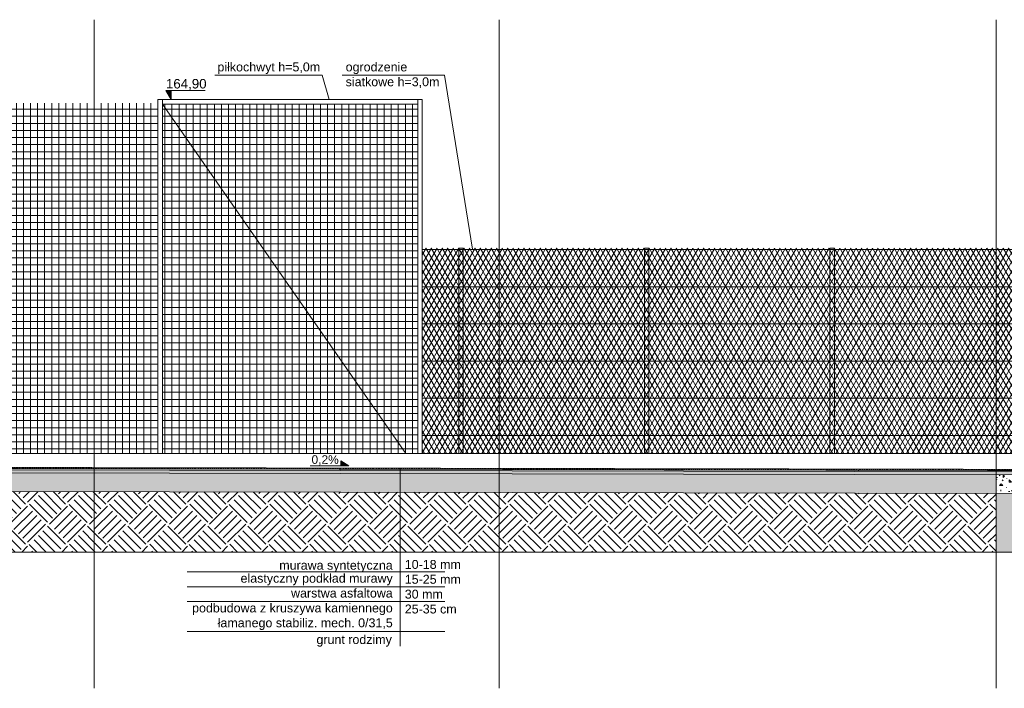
# Model space of a CAD drawing. Header units: millimetres. Extents: x 1962 to 3194, y -795 to -219.
# Tile 188 of 256: x 2535 to 2549, y -479 to -470. Entities that reach past the tile are written whole.
import ezdxf

# ---------------------------------------------------------------- set-up
doc = ezdxf.new("R2010")
doc.units = ezdxf.units.MM
doc.layers.get('0').update_dxf_attribs({"lineweight": 5})
doc.layers.get('Defpoints').update_dxf_attribs({"lineweight": 9})
for name, color, linetype, lineweight in [('A_flagi przekrojowe', 92, 'Continuous', 9), ('A_hatch przekroje', 125, 'Continuous', 9), ('A_koty wysokośc.', 53, 'Continuous', 9), ('A_ogrodzenie 1_2m', 34, 'Continuous', 9), ('A_przekrojowe', 42, 'Continuous', 9), ('A_widok', 142, 'Continuous', 9)]:
    doc.layers.add(name, color=color, linetype=linetype, lineweight=lineweight)
doc.styles.get("Standard").update_dxf_attribs({"font": 'arial.ttf'})
pattern_1 = [(9e-13, (0.66515, 1.3397), (-2e-15, 0.09525), []), (90, (0.66515, 1.3397), (-0.09525, -2e-15), [])]
pattern_2 = [(225, (4.0639, 26.90586), (-3e-14, -1.077631), [0.3429, -0.4191]), (225, (4.30634, 26.6634), (-3e-14, -1.077631), [0.3429, -0.4191]), (225, (4.2471, 26.7227), (-3e-14, -1.077631), [0.35052, -0.41148]), (225, (4.1878, 26.7819), (-3e-14, -1.077631), [0.35052, -0.41148]), (225, (4.1285, 26.8412), (-3e-14, -1.077631), [0.35052, -0.41148]), (225, (4.1285, 27.38), (-3e-14, -1.077631), [0.3429, -0.4191]), (225, (4.1878, 27.32075), (-3e-14, -1.077631), [0.3429, -0.4191]), (225, (4.2471, 27.2615), (-3e-14, -1.077631), [0.3429, -0.4191]), (225, (4.30634, 27.2022), (-3e-14, -1.077631), [0.3429, -0.4191]), (225, (4.0639, 27.4447), (-3e-14, -1.077631), [0.3429, -0.4191]), (315, (3.5466, 26.9274), (1.077631, -3e-14), [0.3429, -0.4191]), (315, (3.7945, 27.1753), (1.077631, -3e-14), [0.3429, -0.4191]), (315, (3.7298, 27.1106), (1.077631, -3e-14), [0.3429, -0.4191]), (315, (3.6705, 27.05134), (1.077631, -3e-14), [0.3429, -0.4191]), (315, (3.6113, 26.9921), (1.077631, -3e-14), [0.3429, -0.4191]), (315, (4.1501, 26.9921), (1.077631, -3e-14), [0.35052, -0.41148]), (315, (4.20935, 27.05134), (1.077631, -3e-14), [0.35052, -0.41148]), (315, (4.2686, 27.1106), (1.077631, -3e-14), [0.35052, -0.41148]), (315, (4.3333, 27.1753), (1.077631, -3e-14), [0.3429, -0.4191]), (315, (4.0908, 26.9328), (1.077631, -3e-14), [0.3429, -0.4191])]
pattern_3 = [(360, (4.06387, 26.3886), (0.254, 0.254), [0.03175, -0.22225]), (90, (4.06387, 26.3886), (-0.254, 0.254), [0.03175, -0.22225]), (135, (4.09562, 26.3886), (-0.254, 7e-15), [0.0449013, -0.314309]), (360, (4.09562, 26.53147), (0.254, 0.254), [0.03175, -0.22225]), (45, (4.1115, 26.5156), (7e-15, 0.254), [0.0224506, -0.3367596]), (135, (4.1115, 26.5156), (-0.254, 7e-15), [0.0224506, -0.3367596]), (360, (4.19087, 26.59497), (0.254, 0.254), [0.0449013, -0.2090987]), (45, (4.19087, 26.59497), (7e-15, 0.254), [0.03175, -0.32746025]), (135, (4.23577, 26.59497), (-0.254, 7e-15), [0.03175, -0.32746025]), (90, (4.2385, 26.4521), (-0.254, 0.254), [0.03175, -0.22225]), (45, (4.2385, 26.4521), (7e-15, 0.254), [0.0224506, -0.3367596]), (135, (4.25437, 26.46797), (-0.254, 7e-15), [0.0224506, -0.3367596]), (360, (4.09562, 26.4521), (0.254, 0.254), [0.015875, -0.212725]), (360, (4.28612, 26.5156), (0.254, 0.254), [0.015875, -0.212725]), (90, (4.20675, 26.54735), (-0.254, 0.254), [0.015875, -0.212725]), (135, (4.2385, 26.40447), (-0.254, 7e-15), [0.0224506, -0.3367596]), (135, (4.12737, 26.5791), (-0.254, 7e-15), [0.0224506, -0.3367596]), (45, (4.18293, 26.47194), (7e-15, 0.254), [0.0224506, -0.3367596]), (90, (4.15118, 26.42035), (-0.254, 0.254), [0.00396875, -0.25003125]), (90, (4.1631, 26.5275), (-0.254, 0.254), [0.00396875, -0.25003125]), (90, (4.28215, 26.57116), (-0.254, 0.254), [0.00396875, -0.25003125]), (90, (4.28612, 26.43622), (-0.254, 0.254), [0.00396875, -0.25003125])]

# ---------------------------------------------------------------- blocks, each defined once
blk = doc.blocks.new('zw$572')
at = {"layer": 'A_koty wysokośc.'}
h = blk.add_hatch(color=256, dxfattribs=at)
h.dxf.hatch_style = 1
h.paths.add_polyline_path([(0.12, 0.072), (0, 0), (0.12, 0)])
blk.add_line((0.12, 0), (0.578, 0), dxfattribs=at)
blk.add_lwpolyline([(0.12, 0), (0.12, 0.072), (0, 0), (0.12, 0)], close=True, dxfattribs=at)
blk = doc.blocks.new('zw$CA91')
at = {"layer": 'A_koty wysokośc.'}
h = blk.add_hatch(color=256, dxfattribs=at)
h.dxf.hatch_style = 1
h.paths.add_polyline_path([(-0.448, 0.753), (0, 0), (0, 0.753)])
blk.add_lwpolyline([(2.874, 0.753), (-0.448, 0.753), (0, 0), (0, 0.753)], dxfattribs=at)
blk = doc.blocks.new('zw$824C')
at = {"layer": 'A_hatch przekroje'}
h = blk.add_hatch(dxfattribs=at)
h.set_pattern_fill('LINE', color=256, scale=0.005, angle=24.9782, style=2)
h.set_pattern_definition([(90, (4.063871, 26.388598), (-0.015875, -7e-18), [])])
h.paths.add_polyline_path([(50.305, 1.451), (19.805, 1.39), (19.805, 1.405), (50.305, 1.466), (80.808, 1.407), (80.805, 1.39)])
h = blk.add_hatch(dxfattribs=at)
h.set_pattern_fill('ANGLE', color=256, angle=294.9782)
h.set_pattern_definition([(3e-14, (4.064, 26.3886), (-3e-15, 6.985), [5.08, -1.905]), (90, (4.064, 26.3886), (-6.985, -3e-15), [5.08, -1.905])])
h.paths.add_polyline_path([(19.805, 1.38), (19.805, 1.39), (50.305, 1.451), (80.805, 1.39), (80.805, 1.38), (50.305, 1.441)])
h = blk.add_hatch(color=251, dxfattribs=at)
h.dxf.hatch_style = 2
h.paths.add_polyline_path([(19.805, 1.37), (19.805, 1.39), (50.305, 1.451), (80.805, 1.39), (80.805, 1.37), (50.305, 1.431)])
h = blk.add_hatch(dxfattribs=at)
h.set_pattern_fill('CONC', color=256, scale=0.005, angle=324.9782, style=2)
h.set_pattern_definition([(30, (4.12772, 26.51931), (-0.0635, 0.10998523), [0, -0.127]), (30, (4.15104, 26.48145), (-0.0635, 0.10998523), [0, -0.127]), (30, (4.12005, 26.54275), (-0.0635, 0.10998523), [0, -0.127]), (8.1986, (4.082545, 26.475636), (0.393455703, 0.080514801), [0.01367828, -0.67023767]), (246.8699, (4.096083, 26.477586), (0.202955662, 0.410470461), [0.00635, -0.62865]), (160.6013, (4.093589, 26.471747), (0.9309261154, -0.342411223), [0.01170876, -1.15917332]), (236.5651, (4.064914, 26.437594), (-0.04648505, -0.173485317), [0.00283985, -0.28114079]), (356.3099, (4.06335, 26.435224), (0.283470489, 0.017014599), [0.00457911, -0.453326]), (138.4349, (4.06792, 26.43493), (-0.236985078, 0.156470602), [0.00401612, -0.39759318]), (255, (4.14165, 26.467235), (0.06350002, -0.10998526), [0.0053881, -0.17421695]), (30, (4.14026, 26.46203), (0.04648523, 0.17348523), [0.00762, -0.11938]), (165, (4.14686, 26.46584), (-0.10998526, -0.06350002), [0.0053881, -0.17421695]), (281.5651, (4.087816, 26.530006), (-0.017014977, 0.283470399), [0.00401612, -0.39759318]), (30, (4.08862, 26.52607), (0.04648523, 0.17348523), [0.00635, -0.12065]), (173.1301, (4.09412, 26.529246), (-0.456955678, 0.029470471), [0.00635, -0.62865]), (243.6901, (4.02889, 26.49745), (0.156470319, 0.236985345), [0.00457911, -0.453326]), (11.5651, (4.02686, 26.493346), (-0.283470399, -0.017014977), [0.00803224, -0.39357706]), (156.8699, (4.034728, 26.494956), (0.410470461, -0.202955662), [0.00635, -0.62865]), (30, (4.06332, 26.51147), (-0.0635, 0.10998523), [0, -0.127]), (30, (4.05014, 26.46572), (-0.0635, 0.10998523), [0, -0.127]), (30, (4.10443, 26.44281), (-0.0635, 0.10998523), [0, -0.127]), (30, (4.11444, 26.49405), (-0.0635, 0.10998523), [0, -0.127]), (30, (4.07175, 26.49433), (-0.0635, 0.10998523), [0, -0.127]), (30, (4.04565, 26.48366), (-0.0635, 0.10998523), [0, -0.127]), (30, (4.05936, 26.48278), (-0.0635, 0.10998523), [0, -0.127]), (30, (4.0702, 26.45384), (-0.0635, 0.10998523), [0, -0.127]), (30, (4.04126, 26.443), (-0.0635, 0.10998523), [0, -0.127]), (30, (4.02776, 26.46893), (-0.0635, 0.10998523), [0, -0.127]), (30, (4.01049, 26.49122), (-0.0635, 0.10998523), [0, -0.127]), (30, (4.04204, 26.51531), (-0.0635, 0.10998523), [0, -0.127]), (30, (4.0637, 26.53368), (-0.0635, 0.10998523), [0, -0.127]), (30, (4.10473, 26.5515), (-0.0635, 0.10998523), [0, -0.127]), (30, (4.09802, 26.50217), (-0.0635, 0.10998523), [0, -0.127]), (30, (4.07559, 26.51562), (-0.0635, 0.10998523), [0, -0.127]), (30, (4.11487, 26.4679), (-0.0635, 0.10998523), [0, -0.127]), (30, (4.08505, 26.44335), (-0.0635, 0.10998523), [0, -0.127]), (30, (4.13202, 26.43821), (-0.0635, 0.10998523), [0, -0.127]), (30, (4.09191, 26.42385), (-0.0635, 0.10998523), [0, -0.127]), (30, (4.05862, 26.40023), (-0.0635, 0.10998523), [0, -0.127]), (30, (4.075, 26.40235), (-0.0635, 0.10998523), [0, -0.127]), (30, (4.0672, 26.41839), (-0.0635, 0.10998523), [0, -0.127]), (30, (4.15105, 26.44333), (-0.0635, 0.10998523), [0, -0.127]), (30, (4.13822, 26.49605), (-0.0635, 0.10998523), [0, -0.127]), (30, (4.11367, 26.52587), (-0.0635, 0.10998523), [0, -0.127]), (30, (4.1088, 26.41747), (-0.0635, 0.10998523), [0, -0.127])])
h.paths.add_polyline_path([(19.805, 1.37), (19.805, 1.33), (50.305, 1.391), (80.805, 1.33), (80.805, 1.37), (50.305, 1.431)])
h = blk.add_hatch(dxfattribs=at)
h.set_pattern_fill('CONCRE', color=256, scale=0.01, angle=294.9782, style=2)
h.set_pattern_definition(pattern_3)
h.paths.add_polyline_path([(64.417, 1.112), (64.417, 1.362), (55.767, 1.38), (55.767, 1.13)])
h = blk.add_hatch(dxfattribs=at)
h.set_pattern_fill('CONCRE', color=256, scale=0.01, angle=294.9782, style=2)
h.set_pattern_definition(pattern_3)
h.paths.add_polyline_path([(69.869, 1.102), (69.869, 1.352), (64.417, 1.362), (64.417, 1.112)])
h = blk.add_hatch(dxfattribs=at)
h.set_pattern_fill('CONCRE', color=256, scale=0.01, angle=294.9782, style=2)
h.set_pattern_definition(pattern_3)
h.paths.add_polyline_path([(76.561, 1.088), (76.561, 1.338), (69.869, 1.352), (69.869, 1.102)])
h = blk.add_hatch(dxfattribs=at)
h.set_pattern_fill('CONCRE', color=256, scale=0.01, angle=294.9782, style=2)
h.set_pattern_definition(pattern_3)
h.paths.add_polyline_path([(80.705, 1.08), (80.705, 1.14), (80.805, 1.29), (80.805, 1.33), (76.561, 1.338), (76.561, 1.088)])
h = blk.add_hatch(dxfattribs=at)
h.set_pattern_fill('EARTH2', color=256, scale=0.03, angle=339.9782, style=2)
h.set_pattern_definition(pattern_2)
h.paths.add_polyline_path([(76.561, 1.088), (65.505, 1.11), (80.705, 1.08), (80.705, 1.01), (80.705, 0.913), (83.285, 0.861), (83.285, 0.955), (83.245, 1.235), (83.185, 1.235), (83.185, 1.31), (83.395, 1.31), (83.575, 1.31), (84.685, 1.31), (84.685, 1.31), (84.925, 1.31), (84.925, 1.31), (89.261, 1.31), (89.261, 0.3), (76.561, 0.3)])
edge = h.paths.add_edge_path(flags=16)
edge.add_arc((81.079, 0.747), 0.08, 0, 360)
h = blk.add_hatch(dxfattribs=at)
h.set_pattern_fill('EARTH2', color=256, scale=0.03, angle=339.9782, style=2)
h.set_pattern_definition(pattern_2)
h.paths.add_polyline_path([(55.767, 0.3), (64.417, 0.3), (64.417, 1.112), (55.767, 1.13)])
h = blk.add_hatch(dxfattribs=at)
h.set_pattern_fill('EARTH2', color=256, scale=0.03, angle=339.9782, style=2)
h.set_pattern_definition(pattern_2)
h.paths.add_polyline_path([(64.417, 0.3), (69.869, 0.3), (69.869, 1.102), (64.417, 1.112)])
h = blk.add_hatch(dxfattribs=at)
h.set_pattern_fill('EARTH2', color=256, scale=0.03, angle=339.9782, style=2)
h.set_pattern_definition(pattern_2)
h.paths.add_polyline_path([(69.869, 0.3), (76.561, 0.3), (76.561, 1.088), (69.869, 1.102)])
at = {"layer": 'A_widok'}
h = blk.add_hatch(dxfattribs=at)
h.set_pattern_fill('NET', color=256, scale=0.03, angle=294.9782, style=2)
h.set_pattern_definition(pattern_1)
h.paths.add_polyline_path([(60.335, 6.34), (60.335, 1.625), (65.275, 1.625), (65.275, 6.34)])
h = blk.add_hatch(dxfattribs=at)
h.set_pattern_fill('NET', color=256, scale=0.03, angle=294.9782, style=2)
h.set_pattern_definition(pattern_1)
h.paths.add_polyline_path([(65.335, 1.625), (65.335, 6.33), (68.775, 6.33), (68.775, 1.626)])
h = blk.add_hatch(dxfattribs=at)
h.set_pattern_fill('DIAMONDS', color=256, scale=0.02, angle=294.9782, style=2)
h.set_pattern_definition([(60, (1.66515, 1.339704), (-0.054992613, 0.03175), []), (120, (1.66515, 1.339704), (-0.054992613, -0.03175), [])])
h.paths.add_polyline_path([(79.385, 4.39), (68.835, 4.39), (68.835, 1.626), (79.385, 1.626)])
at = {"layer": 'A_flagi przekrojowe'}
for p, q in [((68.537, 1.431), (68.537, -0.967)), ((69.137, 0.033), (65.668, 0.033)), ((69.137, -0.167), (65.668, -0.167)), ((69.137, -0.367), (65.668, -0.367)), ((69.137, -0.767), (65.668, -0.767))]:
    blk.add_line(p, q, dxfattribs=at)
for points in [[(66.04, 6.719), (67.488, 6.719), (67.582, 6.39)], [(67.755, 6.719), (69.136, 6.719), (69.509, 4.375)]]:
    blk.add_lwpolyline(points, dxfattribs=at)
at = {"layer": 'A_hatch przekroje'}
blk.add_lwpolyline([(50.305, 1.451), (19.805, 1.39), (19.805, 1.405), (50.305, 1.466), (80.808, 1.407), (80.805, 1.39)], close=True, dxfattribs=at)
at = {"layer": 'A_ogrodzenie 1_2m'}
blk.add_line((81.279, 1.626), (52.185, 1.625), dxfattribs=at)
at = {"layer": 'A_przekrojowe'}
for p, q in [((80.805, 1.39), (50.305, 1.451)), ((80.805, 1.37), (50.305, 1.431)), ((80.805, 1.33), (50.305, 1.391)), ((80.705, 1.08), (50.305, 1.141))]:
    blk.add_line(p, q, dxfattribs=at)
at = {"layer": 'A_widok'}
for p, q in [((65.275, 1.625), (65.275, 6.39)), ((65.335, 6.39), (65.275, 6.39)), ((65.335, 1.625), (65.335, 6.39)), ((68.775, 6.39), (65.335, 6.39)), ((68.775, 1.626), (68.775, 6.39)), ((68.835, 6.39), (68.775, 6.39)), ((68.835, 1.626), (68.835, 6.39)), ((68.775, 6.33), (65.335, 6.33)), ((65.335, 6.33), (68.611, 1.626)), ((69.325, 1.626), (69.325, 4.39)), ((69.385, 4.39), (69.325, 4.39)), ((69.385, 1.626), (69.385, 4.39)), ((71.825, 1.626), (71.825, 4.39)), ((71.885, 4.39), (71.825, 4.39)), ((71.885, 1.626), (71.885, 4.39)), ((74.325, 1.626), (74.325, 4.39)), ((74.385, 4.39), (74.325, 4.39)), ((74.385, 1.626), (74.385, 4.39)), ((81.825, 4.37), (68.835, 4.37)), ((81.825, 3.87), (68.835, 3.87)), ((81.825, 3.37), (68.835, 3.37)), ((81.138, 2.87), (68.835, 2.87)), ((81.223, 2.37), (68.835, 2.37)), ((81.273, 1.87), (68.835, 1.87))]:
    blk.add_line(p, q, dxfattribs=at)
at = {"layer": 'Defpoints'}
for p, q in [((64.417, 7.464), (64.417, -1.533)), ((69.869, 7.464), (69.869, -1.533)), ((76.561, 7.464), (76.561, -1.533)), ((89.261, 0.3), (20.756, 0.3))]:
    blk.add_line(p, q, dxfattribs=at)
at = {"layer": 'A_koty wysokośc.', "xscale": 0.16, "yscale": 0.16, "zscale": 0.16}
blk.add_blockref('zw$CA91', (65.452, 6.39), dxfattribs=at)
at = {"layer": 'A_koty wysokośc.', "xscale": -0.8999999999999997, "yscale": 0.8999999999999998, "zscale": 0.8999999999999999, "rotation": 359.8281131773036}
blk.add_blockref('zw$572', (67.845, 1.461), dxfattribs=at)
at = {"layer": 'A_flagi przekrojowe', "char_height": 0.12}
for s, insert, width, attachment_point in [('piłkochwyt h=5,0m', (66.076, 6.889), 2.37578, 1), ('ogrodzenie\\Psiatkowe h=3,0m', (67.803, 6.889), 2.37578, 1), ('murawa syntetyczna', (68.437, 0.183), 2.73529, 3), ('10-18 mm', (68.599, 0.133), 0.96882, 4), ('elastyczny podkład murawy', (68.437, 0.008), 2.80878, 3), ('15-25 mm', (68.599, -0.067), 0.96882, 4), ('warstwa asfaltowa', (68.437, -0.192), 3.8068, 3), ('30 mm', (68.599, -0.267), 0.96882, 4), ('podbudowa z kruszywa kamiennego \\P{\\fArial|b0|i0|c0|p34;\\W7.17750; }łamanego stabiliz. mech. 0/31,5', (68.437, -0.392), 3.8068, 3), ('25-35 cm', (68.599, -0.467), 0.96882, 4), ('{\\fArial|b0|i0|c0|p34;\\W9.15439;      }grunt rodzimy', (64.852, -0.817), 3.57226, 1)]:
    blk.add_mtext(s, dxfattribs=dict(at, insert=insert, width=width, attachment_point=attachment_point))
at = {"layer": 'A_koty wysokośc.', "insert": (65.383, 6.591), "char_height": 0.128, "width": 0.82529, "attachment_point": 4}
blk.add_mtext('164,90', dxfattribs=at)
at = {"layer": 'A_koty wysokośc.', "insert": (67.343, 1.535), "char_height": 0.1152, "width": 0.74276, "attachment_point": 4, "rotation": 359.8281}
blk.add_mtext('0,2%', dxfattribs=at)

msp = doc.modelspace()

# ---------------------------------------------------------------- block references
at = {"rotation": 2.994810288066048e-11}
msp.add_blockref('zw$824C', (2471.8993, -477.265), dxfattribs=at)

doc.saveas('drawing.dxf')
